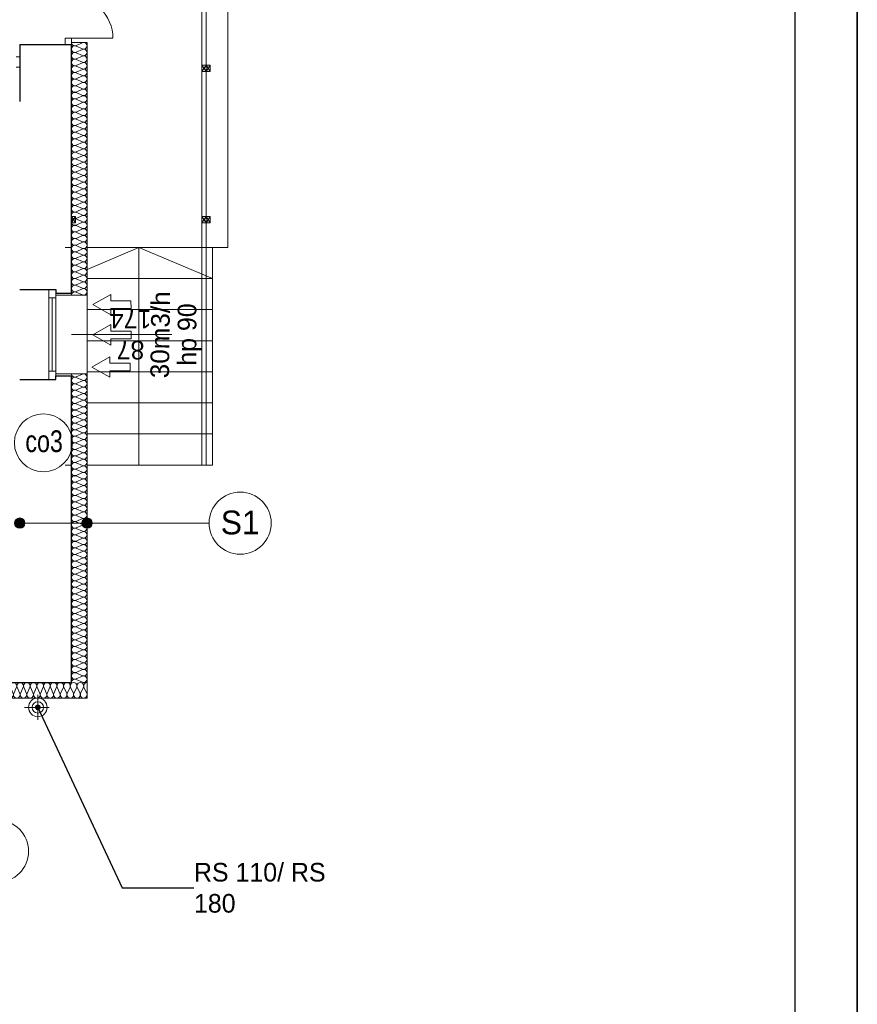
# Model space of a CAD drawing. Header units: millimetres. Extents: x -17429 to 155243, y -2908 to 188569.
# Tile 53 of 113: x 31484 to 39571, y 48359 to 57866. Entities that reach past the tile are written whole.
import ezdxf
from ezdxf.lldxf.tags import DXFTag

# ---------------------------------------------------------------- set-up
doc = ezdxf.new("R2010")
doc.units = ezdxf.units.MM
doc.header["$MEASUREMENT"] = 0
doc.linetypes.add('Krawędzie ukryte', pattern=[150, 100, -50])
doc.layers.get('0').update_dxf_attribs({"lineweight": 5})
for name, color, linetype in [('#opisy', 7, 'Continuous'), ('#podkład', 252, 'Continuous'), ('_TABELA', 7, 'Continuous'), ('Arch ocieplenie', 252, 'Continuous'), ('Arch opisy', 252, 'Continuous'), ('IS_Grafika', 7, 'SOLID')]:
    doc.layers.add(name, color=color, linetype=linetype)
for name, color, linetype, lineweight in [('#piony', 7, 'Continuous', 5), ('Arch opisy_Nr_Pióra__1', 252, 'Continuous', 25), ('Arch opisy_Nr_Pióra__21', 252, 'Continuous', 13), ('INWENT BALUSTRADY_Nr_Pióra__26', 5, 'Continuous', 13), ('INWENT ODWODNIENIE_Nr_Pióra__21', 252, 'Continuous', 13), ('INWENT OPISY_Nr_Pióra__21', 252, 'Continuous', 13), ('INWENT. DRZWI_Nr_Pióra__21', 7, 'Continuous', 13), ('INWENT. OKNA_Nr_Pióra__5', 7, 'Continuous', 13), ('INWENT.ŚCIANY_Nr_Pióra__1', 252, 'Continuous', 25), ('Istniejące schody_Nr_Pióra__21', 7, 'Continuous', 13)]:
    doc.layers.add(name, color=color, linetype=linetype, lineweight=lineweight)
doc.layers.add('arch izolacje_Nr_Pióra__3', color=7, linetype='Continuous', lineweight=13, true_color=0xff6600)
doc.layers.add('Arch ocieplenie_Nr_Pióra__22', color=7, linetype='Continuous', lineweight=9, true_color=0x7f7f7f)
doc.styles.add('ARIAL', font='arial.ttf', dxfattribs={"width": 0.75})
doc.styles.add('GENERATED_STYLE_2', font='txt')
doc.styles.add('GENERATED_STYLE_4', font='txt')
doc.styles.add('MtXpl_Arial', font='txt', dxfattribs={"height": 0.2})
tags = doc.linetypes.add('SOLID', pattern=[10, 10, 0]).pattern_tags.tags
tags[6:7] = [DXFTag(74, 4), DXFTag(75, 0), DXFTag(340, '0'), DXFTag(46, 0.0), DXFTag(50, 0.0), DXFTag(44, 0.0), DXFTag(45, 0.0)]
tags[4:5] = [DXFTag(74, 4), DXFTag(75, 0), DXFTag(340, '0'), DXFTag(46, 0.0), DXFTag(50, 0.0), DXFTag(44, 0.0), DXFTag(45, 0.0)]
doc.dimstyles.new('GENERATED_STYLE__6', dxfattribs={"dimtxt": 0.18, "dimasz": 109.44, "dimexe": 0.18, "dimexo": 0.0625, "dimgap": 0.09, "dimtad": 0, "dimtih": 1, "dimtoh": 1, "dimdec": 4, "dimzin": 0, "dimdsep": 46, "dimcen": 0.09, "dimadec": 0, "dimazin": 0, "dimtfac": 1, "dimtdec": 4, "dimtmove": 0, "dimatfit": 3, "dimldrblk": 'ARROWHEAD_11', "dimfxl": 1, "dimtolj": 1, "dimtzin": 0, "dimarcsym": 0})

# ---------------------------------------------------------------- blocks, each defined once
blk = doc.blocks.new('Izolacja cieplna 14_15', base_point=(31984.1, 57645.9))
at = {"layer": 'Arch ocieplenie_Nr_Pióra__22', "linetype": 'Continuous'}
for p, q in [((32089.4, 57643.2), (32028.8, 57616.4)), ((32028.8, 57611.1), (32089.4, 57584.3)), ((32089.4, 57578.9), (32028.8, 57552.2)), ((32028.8, 57546.8), (32089.4, 57520.1)), ((32089.4, 57514.7), (32028.8, 57488)), ((32028.8, 57482.6), (32089.4, 57455.9)), ((32089.4, 57450.5), (32028.8, 57423.8)), ((32028.8, 57418.4), (32089.4, 57391.7)), ((32089.4, 57386.3), (32028.8, 57359.6)), ((32028.8, 57354.2), (32089.4, 57327.5)), ((32089.4, 57322.1), (32028.8, 57295.4)), ((32028.8, 57290), (32089.4, 57263.3)), ((32089.4, 57257.9), (32028.8, 57231.2)), ((32028.8, 57225.8), (32089.4, 57199.1)), ((32089.4, 57193.7), (32028.8, 57167)), ((32028.8, 57161.6), (32089.4, 57134.9)), ((32089.4, 57129.5), (32028.8, 57102.8)), ((32028.8, 57097.4), (32089.4, 57070.7)), ((32089.4, 57065.3), (32028.8, 57038.6)), ((32028.8, 57033.2), (32089.4, 57006.4)), ((32089.4, 57001.1), (32028.8, 56974.3)), ((32028.8, 56968.9), (32089.4, 56942.2)), ((32089.4, 56936.8), (32028.8, 56910.1)), ((32028.8, 56904.7), (32089.4, 56878)), ((32089.4, 56872.6), (32028.8, 56845.9)), ((32028.8, 56840.5), (32089.4, 56813.8)), ((32089.4, 56808.4), (32028.8, 56781.7)), ((32028.8, 56776.3), (32089.4, 56749.6)), ((32089.4, 56744.2), (32028.8, 56717.5)), ((32028.8, 56712.1), (32089.4, 56685.4)), ((32089.4, 56680), (32028.8, 56653.3)), ((32028.8, 56647.9), (32089.4, 56621.2)), ((32089.4, 56615.8), (32028.8, 56589.1)), ((32028.8, 56583.7), (32089.4, 56557)), ((32089.4, 56551.6), (32028.8, 56524.9)), ((32028.8, 56519.5), (32089.4, 56492.8)), ((32089.4, 56487.4), (32028.8, 56460.7)), ((32028.8, 56455.3), (32089.4, 56428.6)), ((32089.4, 56423.2), (32028.8, 56396.4)), ((32028.8, 56391.1), (32089.4, 56364.3)), ((32089.4, 56358.9), (32028.8, 56332.2)), ((32028.8, 56326.8), (32089.4, 56300.1)), ((32089.4, 56294.7), (32028.8, 56268)), ((32028.8, 56262.6), (32089.4, 56235.9)), ((32089.4, 56230.5), (32028.8, 56203.8)), ((32028.8, 56198.4), (32089.4, 56171.7)), ((32089.4, 56166.3), (32028.8, 56139.6)), ((32028.8, 56134.2), (32089.4, 56107.5)), ((32089.4, 56102.1), (32028.8, 56075.4)), ((32028.8, 56070), (32089.4, 56043.3)), ((32089.4, 56037.9), (32028.8, 56011.2)), ((32028.8, 56005.8), (32089.4, 55979.1)), ((32089.4, 55973.7), (32028.8, 55947)), ((32028.8, 55941.6), (32089.4, 55914.9)), ((32089.4, 55909.5), (32028.8, 55882.8)), ((32028.8, 55877.4), (32089.4, 55850.7)), ((32089.4, 55845.3), (32028.8, 55818.6)), ((32028.8, 55813.2), (32089.4, 55786.4)), ((32089.4, 55781.1), (32028.8, 55754.3)), ((32028.8, 55748.9), (32089.4, 55722.2)), ((32089.4, 55716.8), (32028.8, 55690.1)), ((32028.8, 55684.7), (32089.4, 55658)), ((32089.4, 55652.6), (32028.8, 55625.9)), ((32028.8, 55620.5), (32089.4, 55593.8)), ((32089.4, 55588.4), (32028.8, 55561.7)), ((32028.8, 55556.3), (32089.4, 55529.6)), ((32089.4, 55524.2), (32028.8, 55497.5)), ((32028.8, 55492.1), (32089.4, 55465.4)), ((32089.4, 55460), (32028.8, 55433.3)), ((32028.8, 55427.9), (32089.4, 55401.2)), ((32089.4, 55395.8), (32028.8, 55369.1)), ((32028.8, 55363.7), (32089.4, 55337)), ((32089.4, 55331.6), (32028.8, 55304.9)), ((32028.8, 55299.5), (32089.4, 55272.8)), ((32089.4, 55267.4), (32028.8, 55240.7)), ((32028.8, 55235.3), (32089.4, 55208.6))]:
    blk.add_line(p, q, dxfattribs=at)
for centre, start_param, end_param in [((32016, 57581.6), 2.7288, 6.695979), ((32016, 57645.9), 4.712389, 6.695979), ((32102.2, 57613.8), 5.870392, 9.837571), ((32016, 57517.4), 2.7288, 6.695979), ((32102.2, 57549.5), 5.870392, 9.837571), ((32102.2, 57485.3), 5.870392, 9.837571), ((32016, 57453.2), 2.7288, 6.695979), ((32016, 57389), 2.7288, 6.695979), ((32102.2, 57421.1), 5.870392, 9.837571), ((32016, 57324.8), 2.7288, 6.695979), ((32102.2, 57356.9), 5.870392, 9.837571), ((32102.2, 57292.7), 5.870392, 9.837571), ((32016, 57260.6), 2.7288, 6.695979), ((32016, 57196.4), 2.7288, 6.695979), ((32102.2, 57228.5), 5.870392, 9.837571), ((32016, 57132.2), 2.7288, 6.695979), ((32102.2, 57164.3), 5.870392, 9.837571), ((32016, 57068), 2.7288, 6.695979), ((32102.2, 57100.1), 5.870392, 9.837571), ((32102.2, 57035.9), 5.870392, 9.837571), ((32016, 57003.8), 2.7288, 6.695979), ((32016, 56939.5), 2.7288, 6.695979), ((32102.2, 56971.6), 5.870392, 9.837571), ((32016, 56875.3), 2.7288, 6.695979), ((32102.2, 56907.4), 5.870392, 9.837571), ((32102.2, 56843.2), 5.870392, 9.837571), ((32016, 56811.1), 2.7288, 6.695979), ((32016, 56746.9), 2.7288, 6.695979), ((32102.2, 56779), 5.870392, 9.837571), ((32016, 56682.7), 2.7288, 6.695979), ((32102.2, 56714.8), 5.870392, 9.837571), ((32102.2, 56650.6), 5.870392, 9.837571), ((32016, 56618.5), 2.7288, 6.695979), ((32016, 56554.3), 2.7288, 6.695979), ((32102.2, 56586.4), 5.870392, 9.837571), ((32016, 56490.1), 2.7288, 6.695979), ((32102.2, 56522.2), 5.870392, 9.837571), ((32102.2, 56458), 5.870392, 9.837571), ((32016, 56425.9), 2.7288, 6.695979), ((32016, 56361.6), 2.7288, 6.695979), ((32102.2, 56393.8), 5.870392, 9.837571), ((32016, 56297.4), 2.7288, 6.695979), ((32102.2, 56329.5), 5.870392, 9.837571), ((32102.2, 56265.3), 5.870392, 9.837571), ((32016, 56233.2), 2.7288, 6.695979), ((32016, 56169), 2.7288, 6.695979), ((32102.2, 56201.1), 5.870392, 9.837571), ((32016, 56104.8), 2.7288, 6.695979), ((32102.2, 56136.9), 5.870392, 9.837571), ((32102.2, 56072.7), 5.870392, 9.837571), ((32016, 56040.6), 2.7288, 6.695979), ((32016, 55976.4), 2.7288, 6.695979), ((32102.2, 56008.5), 5.870392, 9.837571), ((32016, 55912.2), 2.7288, 6.695979), ((32102.2, 55944.3), 5.870392, 9.837571), ((32102.2, 55880.1), 5.870392, 9.837571), ((32016, 55848), 2.7288, 6.695979), ((32016, 55783.8), 2.7288, 6.695979), ((32102.2, 55815.9), 5.870392, 9.837571), ((32016, 55719.5), 2.7288, 6.695979), ((32102.2, 55751.6), 5.870392, 9.837571), ((32102.2, 55687.4), 5.870392, 9.837571), ((32016, 55655.3), 2.7288, 6.695979), ((32016, 55591.1), 2.7288, 6.695979), ((32102.2, 55623.2), 5.870392, 9.837571), ((32016, 55526.9), 2.7288, 6.695979), ((32102.2, 55559), 5.870392, 9.837571), ((32102.2, 55494.8), 5.870392, 9.837571), ((32016, 55462.7), 2.7288, 6.695979), ((32016, 55398.5), 2.7288, 6.695979), ((32102.2, 55430.6), 5.870392, 9.837571), ((32016, 55334.3), 2.7288, 6.695979), ((32102.2, 55366.4), 5.870392, 9.837571), ((32102.2, 55302.2), 5.870392, 9.837571), ((32016, 55270.1), 2.7288, 6.695979), ((32016, 55205.9), 2.7288, 4.712389), ((32102.2, 55238), 5.870392, 9.837571)]:
    blk.add_ellipse(centre, major_axis=(0, -32.1), ratio=0.99366, start_param=start_param, end_param=end_param, dxfattribs=at)
blk = doc.blocks.new('Izolacja cieplna 14_16', base_point=(31984.1, 51465.9))
at = {"layer": 'Arch ocieplenie_Nr_Pióra__22', "linetype": 'Continuous'}
for p, q in [((32028.8, 54416.8), (32089.4, 54443.2)), ((32089.4, 54385.1), (32028.8, 54411.5)), ((32028.8, 54353.4), (32089.4, 54379.8)), ((32089.4, 54321.7), (32028.8, 54348.1)), ((32028.8, 54290), (32089.4, 54316.4)), ((32089.4, 54258.3), (32028.8, 54284.7)), ((32028.8, 54226.6), (32089.4, 54253)), ((32089.4, 54194.9), (32028.8, 54221.3)), ((32028.8, 54163.2), (32089.4, 54189.6)), ((32089.4, 54131.5), (32028.8, 54157.9)), ((32028.8, 54099.8), (32089.4, 54126.2)), ((32089.4, 54068.1), (32028.8, 54094.5)), ((32028.8, 54036.4), (32089.4, 54062.8)), ((32089.4, 54004.7), (32028.8, 54031.1)), ((32028.8, 53973), (32089.4, 53999.4)), ((32089.4, 53941.3), (32028.8, 53967.7)), ((32028.8, 53909.6), (32089.4, 53936)), ((32089.4, 53877.9), (32028.8, 53904.3)), ((32028.8, 53846.2), (32089.4, 53872.6)), ((32089.4, 53814.5), (32028.8, 53840.9)), ((32028.8, 53782.8), (32089.4, 53809.1)), ((32089.4, 53751.1), (32028.8, 53777.4)), ((32028.8, 53719.4), (32089.4, 53745.7)), ((32089.4, 53687.7), (32028.8, 53714)), ((32028.8, 53656), (32089.4, 53682.3)), ((32089.4, 53624.3), (32028.8, 53650.6)), ((32028.8, 53592.6), (32089.4, 53618.9)), ((32089.4, 53560.9), (32028.8, 53587.2)), ((32028.8, 53529.2), (32089.4, 53555.5)), ((32089.4, 53497.5), (32028.8, 53523.8)), ((32028.8, 53465.8), (32089.4, 53492.1)), ((32089.4, 53434), (32028.8, 53460.4)), ((32028.8, 53402.3), (32089.4, 53428.7)), ((32089.4, 53370.6), (32028.8, 53397)), ((32028.8, 53338.9), (32089.4, 53365.3)), ((32089.4, 53307.2), (32028.8, 53333.6)), ((32028.8, 53275.5), (32089.4, 53301.9)), ((32089.4, 53243.8), (32028.8, 53270.2)), ((32028.8, 53212.1), (32089.4, 53238.5)), ((32089.4, 53180.4), (32028.8, 53206.8)), ((32028.8, 53148.7), (32089.4, 53175.1)), ((32089.4, 53117), (32028.8, 53143.4)), ((32028.8, 53085.3), (32089.4, 53111.7)), ((32089.4, 53053.6), (32028.8, 53080)), ((32028.8, 53021.9), (32089.4, 53048.3)), ((32089.4, 52990.2), (32028.8, 53016.6)), ((32028.8, 52958.5), (32089.4, 52984.9)), ((32089.4, 52926.8), (32028.8, 52953.2)), ((32028.8, 52895.1), (32089.4, 52921.5)), ((32089.4, 52863.4), (32028.8, 52889.8)), ((32028.8, 52831.7), (32089.4, 52858.1)), ((32089.4, 52800), (32028.8, 52826.4)), ((32028.8, 52768.3), (32089.4, 52794.7)), ((32089.4, 52736.6), (32028.8, 52763)), ((32028.8, 52704.9), (32089.4, 52731.3)), ((32089.4, 52673.2), (32028.8, 52699.6)), ((32028.8, 52641.5), (32089.4, 52667.9)), ((32089.4, 52609.8), (32028.8, 52636.2)), ((32028.8, 52578.1), (32089.4, 52604.5)), ((32089.4, 52546.4), (32028.8, 52572.8)), ((32028.8, 52514.7), (32089.4, 52541.1)), ((32089.4, 52483), (32028.8, 52509.4)), ((32028.8, 52451.3), (32089.4, 52477.7)), ((32089.4, 52419.6), (32028.8, 52446)), ((32028.8, 52387.9), (32089.4, 52414.3)), ((32089.4, 52356.2), (32028.8, 52382.6)), ((32028.8, 52324.5), (32089.4, 52350.9)), ((32089.4, 52292.8), (32028.8, 52319.1)), ((32028.8, 52261.1), (32089.4, 52287.4)), ((32089.4, 52229.4), (32028.8, 52255.7)), ((32028.8, 52197.7), (32089.4, 52224)), ((32089.4, 52166), (32028.8, 52192.3)), ((32028.8, 52134.3), (32089.4, 52160.6)), ((32089.4, 52102.6), (32028.8, 52128.9)), ((32028.8, 52070.9), (32089.4, 52097.2)), ((32089.4, 52039.2), (32028.8, 52065.5)), ((32028.8, 52007.5), (32089.4, 52033.8)), ((32089.4, 51975.8), (32028.8, 52002.1)), ((32028.8, 51944), (32089.4, 51970.4)), ((32089.4, 51912.3), (32028.8, 51938.7)), ((32028.8, 51880.6), (32089.4, 51907)), ((32089.4, 51848.9), (32028.8, 51875.3)), ((32028.8, 51817.2), (32089.4, 51843.6)), ((32089.4, 51785.5), (32028.8, 51811.9)), ((32028.8, 51753.8), (32089.4, 51780.2)), ((32089.4, 51722.1), (32028.8, 51748.5)), ((32028.8, 51690.4), (32089.4, 51716.8)), ((32089.4, 51658.7), (32028.8, 51685.1)), ((32028.8, 51627), (32089.4, 51653.4)), ((32089.4, 51595.3), (32028.8, 51621.7)), ((32028.8, 51563.6), (32089.4, 51590)), ((32089.4, 51531.9), (32028.8, 51558.3)), ((32028.8, 51500.2), (32089.4, 51526.6)), ((32089.4, 51468.5), (32028.8, 51494.9))]:
    blk.add_line(p, q, dxfattribs=at)
for centre, start_param, end_param in [((32016, 54382.4), 4.299595, 8.266774), ((32016, 54445.9), 6.283185, 8.266774), ((32102.2, 54414.2), 1.158003, 5.125183), ((32102.2, 54350.7), 1.158003, 5.125183), ((32016, 54319), 4.299595, 8.266774), ((32016, 54255.6), 4.299595, 8.266774), ((32102.2, 54287.3), 1.158003, 5.125183), ((32016, 54192.2), 4.299595, 8.266774), ((32102.2, 54223.9), 1.158003, 5.125183), ((32102.2, 54160.5), 1.158003, 5.125183), ((32016, 54128.8), 4.299595, 8.266774), ((32016, 54065.4), 4.299595, 8.266774), ((32102.2, 54097.1), 1.158003, 5.125183), ((32016, 54002), 4.299595, 8.266774), ((32102.2, 54033.7), 1.158003, 5.125183), ((32102.2, 53970.3), 1.158003, 5.125183), ((32016, 53938.6), 4.299595, 8.266774), ((32016, 53875.2), 4.299595, 8.266774), ((32102.2, 53906.9), 1.158003, 5.125183), ((32016, 53811.8), 4.299595, 8.266774), ((32102.2, 53843.5), 1.158003, 5.125183), ((32102.2, 53780.1), 1.158003, 5.125183), ((32016, 53748.4), 4.299595, 8.266774), ((32016, 53685), 4.299595, 8.266774), ((32102.2, 53716.7), 1.158003, 5.125183), ((32016, 53621.6), 4.299595, 8.266774), ((32102.2, 53653.3), 1.158003, 5.125183), ((32102.2, 53589.9), 1.158003, 5.125183), ((32016, 53558.2), 4.299595, 8.266774), ((32016, 53494.8), 4.299595, 8.266774), ((32102.2, 53526.5), 1.158003, 5.125183), ((32016, 53431.4), 4.299595, 8.266774), ((32102.2, 53463.1), 1.158003, 5.125183), ((32102.2, 53399.7), 1.158003, 5.125183), ((32016, 53368), 4.299595, 8.266774), ((32016, 53304.6), 4.299595, 8.266774), ((32102.2, 53336.3), 1.158003, 5.125183), ((32016, 53241.2), 4.299595, 8.266774), ((32102.2, 53272.9), 1.158003, 5.125183), ((32102.2, 53209.5), 1.158003, 5.125183), ((32016, 53177.8), 4.299595, 8.266774), ((32016, 53114.4), 4.299595, 8.266774), ((32102.2, 53146.1), 1.158003, 5.125183), ((32016, 53051), 4.299595, 8.266774), ((32102.2, 53082.7), 1.158003, 5.125183), ((32102.2, 53019.3), 1.158003, 5.125183), ((32016, 52987.6), 4.299595, 8.266774), ((32016, 52924.2), 4.299595, 8.266774), ((32102.2, 52955.9), 1.158003, 5.125183), ((32016, 52860.7), 4.299595, 8.266774), ((32102.2, 52892.5), 1.158003, 5.125183), ((32102.2, 52829), 1.158003, 5.125183), ((32016, 52797.3), 4.299595, 8.266774), ((32016, 52733.9), 4.299595, 8.266774), ((32102.2, 52765.6), 1.158003, 5.125183), ((32016, 52670.5), 4.299595, 8.266774), ((32102.2, 52702.2), 1.158003, 5.125183), ((32102.2, 52638.8), 1.158003, 5.125183), ((32016, 52607.1), 4.299595, 8.266774), ((32016, 52543.7), 4.299595, 8.266774), ((32102.2, 52575.4), 1.158003, 5.125183), ((32016, 52480.3), 4.299595, 8.266774), ((32102.2, 52512), 1.158003, 5.125183), ((32102.2, 52448.6), 1.158003, 5.125183), ((32016, 52416.9), 4.299595, 8.266774), ((32016, 52353.5), 4.299595, 8.266774), ((32102.2, 52385.2), 1.158003, 5.125183), ((32016, 52290.1), 4.299595, 8.266774), ((32102.2, 52321.8), 1.158003, 5.125183), ((32102.2, 52258.4), 1.158003, 5.125183), ((32016, 52226.7), 4.299595, 8.266774), ((32016, 52163.3), 4.299595, 8.266774), ((32102.2, 52195), 1.158003, 5.125183), ((32016, 52099.9), 4.299595, 8.266774), ((32102.2, 52131.6), 1.158003, 5.125183), ((32102.2, 52068.2), 1.158003, 5.125183), ((32016, 52036.5), 4.299595, 8.266774), ((32016, 51973.1), 4.299595, 8.266774), ((32102.2, 52004.8), 1.158003, 5.125183), ((32016, 51909.7), 4.299595, 8.266774), ((32102.2, 51941.4), 1.158003, 5.125183), ((32102.2, 51878), 1.158003, 5.125183), ((32016, 51846.3), 4.299595, 8.266774), ((32016, 51782.9), 4.299595, 8.266774), ((32102.2, 51814.6), 1.158003, 5.125183), ((32016, 51719.5), 4.299595, 8.266774), ((32102.2, 51751.2), 1.158003, 5.125183), ((32102.2, 51687.8), 1.158003, 5.125183), ((32016, 51656.1), 4.299595, 8.266774), ((32016, 51592.7), 4.299595, 8.266774), ((32102.2, 51624.4), 1.158003, 5.125183), ((32016, 51529.3), 4.299595, 8.266774), ((32102.2, 51561), 1.158003, 5.125183), ((32102.2, 51497.6), 1.158003, 5.125183), ((32016, 51465.9), 4.299596, 6.283185)]:
    blk.add_ellipse(centre, major_axis=(-31.9, 0), ratio=0.993744, start_param=start_param, end_param=end_param, dxfattribs=at)
blk = doc.blocks.new('Izolacja cieplna 14_17', base_point=(29874.1, 51465.9))
at = {"layer": 'Arch ocieplenie_Nr_Pióra__22', "linetype": 'Continuous'}
for p, q in [((29876.8, 51360.6), (29903.6, 51421.2)), ((29909.1, 51421.2), (29935.9, 51360.6)), ((29941.4, 51360.6), (29968.2, 51421.2)), ((29973.6, 51421.2), (30000.5, 51360.6)), ((30005.9, 51360.6), (30032.8, 51421.2)), ((30038.2, 51421.2), (30065.1, 51360.6)), ((30070.5, 51360.6), (30097.4, 51421.2)), ((30102.8, 51421.2), (30129.6, 51360.6)), ((30135.1, 51360.6), (30161.9, 51421.2)), ((30167.4, 51421.2), (30194.2, 51360.6)), ((30199.6, 51360.6), (30226.5, 51421.2)), ((30231.9, 51421.2), (30258.8, 51360.6)), ((30264.2, 51360.6), (30291.1, 51421.2)), ((30296.5, 51421.2), (30323.4, 51360.6)), ((30328.8, 51360.6), (30355.6, 51421.2)), ((30361.1, 51421.2), (30387.9, 51360.6)), ((30393.4, 51360.6), (30420.2, 51421.2)), ((30425.6, 51421.2), (30452.5, 51360.6)), ((30457.9, 51360.6), (30484.8, 51421.2)), ((30490.2, 51421.2), (30517.1, 51360.6)), ((30522.5, 51360.6), (30549.4, 51421.2)), ((30554.8, 51421.2), (30581.6, 51360.6)), ((30587.1, 51360.6), (30613.9, 51421.2)), ((30619.4, 51421.2), (30646.2, 51360.6)), ((30651.6, 51360.6), (30678.5, 51421.2)), ((30683.9, 51421.2), (30710.8, 51360.6)), ((30716.2, 51360.6), (30743.1, 51421.2)), ((30748.5, 51421.2), (30775.4, 51360.6)), ((30780.8, 51360.6), (30807.6, 51421.2)), ((30813.1, 51421.2), (30839.9, 51360.6)), ((30845.4, 51360.6), (30872.2, 51421.2)), ((30877.6, 51421.2), (30904.5, 51360.6)), ((30909.9, 51360.6), (30936.8, 51421.2)), ((30942.2, 51421.2), (30969.1, 51360.6)), ((30974.5, 51360.6), (31001.4, 51421.2)), ((31006.8, 51421.2), (31033.6, 51360.6)), ((31039.1, 51360.6), (31065.9, 51421.2)), ((31071.4, 51421.2), (31098.2, 51360.6)), ((31103.6, 51360.6), (31130.5, 51421.2)), ((31135.9, 51421.2), (31162.8, 51360.6)), ((31168.2, 51360.6), (31195.1, 51421.2)), ((31200.5, 51421.2), (31227.4, 51360.6)), ((31232.8, 51360.6), (31259.6, 51421.2)), ((31265.1, 51421.2), (31291.9, 51360.6)), ((31297.4, 51360.6), (31324.2, 51421.2)), ((31329.6, 51421.2), (31356.5, 51360.6)), ((31361.9, 51360.6), (31388.8, 51421.2)), ((31394.2, 51421.2), (31421.1, 51360.6)), ((31426.5, 51360.6), (31453.4, 51421.2)), ((31458.8, 51421.2), (31485.6, 51360.6)), ((31491.1, 51360.6), (31517.9, 51421.2)), ((31523.4, 51421.2), (31550.2, 51360.6)), ((31555.6, 51360.6), (31582.5, 51421.2)), ((31587.9, 51421.2), (31614.8, 51360.6)), ((31620.2, 51360.6), (31647.1, 51421.2)), ((31652.5, 51421.2), (31679.4, 51360.6)), ((31684.8, 51360.6), (31711.6, 51421.2)), ((31717.1, 51421.2), (31743.9, 51360.6)), ((31749.4, 51360.6), (31776.2, 51421.2)), ((31781.6, 51421.2), (31808.5, 51360.6)), ((31813.9, 51360.6), (31840.8, 51421.2)), ((31846.2, 51421.2), (31873.1, 51360.6)), ((31878.5, 51360.6), (31905.4, 51421.2)), ((31910.8, 51421.2), (31937.6, 51360.6)), ((31943.1, 51360.6), (31969.9, 51421.2)), ((31975.4, 51421.2), (32002.2, 51360.6)), ((32007.6, 51360.6), (32034.5, 51421.2)), ((32039.9, 51421.2), (32066.8, 51360.6)), ((32072.2, 51360.6), (32099.1, 51421.2)), ((32104.5, 51421.2), (32131.4, 51360.6))]:
    blk.add_line(p, q, dxfattribs=at)
for centre, start_param, end_param in [((29874.1, 51434), 5.870392, 7.853982), ((29938.6, 51434), 5.870392, 9.837571), ((30003.2, 51434), 5.870392, 9.837571), ((30067.8, 51434), 5.870392, 9.837571), ((30132.4, 51434), 5.870392, 9.837571), ((30196.9, 51434), 5.870392, 9.837571), ((30261.5, 51434), 5.870392, 9.837571), ((30326.1, 51434), 5.870392, 9.837571), ((30390.6, 51434), 5.870392, 9.837571), ((30455.2, 51434), 5.870392, 9.837571), ((30519.8, 51434), 5.870392, 9.837571), ((30584.4, 51434), 5.870392, 9.837571), ((30648.9, 51434), 5.870392, 9.837571), ((30713.5, 51434), 5.870392, 9.837571), ((30778.1, 51434), 5.870392, 9.837571), ((30842.6, 51434), 5.870392, 9.837571), ((30907.2, 51434), 5.870392, 9.837571), ((30971.8, 51434), 5.870392, 9.837571), ((31036.4, 51434), 5.870392, 9.837571), ((31100.9, 51434), 5.870392, 9.837571), ((31165.5, 51434), 5.870392, 9.837571), ((31230.1, 51434), 5.870392, 9.837571), ((31294.6, 51434), 5.870392, 9.837571), ((31359.2, 51434), 5.870392, 9.837571), ((31423.8, 51434), 5.870392, 9.837571), ((31488.4, 51434), 5.870392, 9.837571), ((31552.9, 51434), 5.870392, 9.837571), ((31617.5, 51434), 5.870392, 9.837571), ((31682.1, 51434), 5.870392, 9.837571), ((31746.6, 51434), 5.870392, 9.837571), ((31811.2, 51434), 5.870392, 9.837571), ((31875.8, 51434), 5.870392, 9.837571), ((31940.4, 51434), 5.870392, 9.837571), ((32004.9, 51434), 5.870392, 9.837571), ((32069.5, 51434), 5.870392, 9.837571), ((32134.1, 51434), 1.570796, 3.554385), ((29906.4, 51347.8), 2.728799, 6.695979), ((29970.9, 51347.8), 2.728799, 6.695979), ((30035.5, 51347.8), 2.728799, 6.695979), ((30100.1, 51347.8), 2.728799, 6.695979), ((30164.6, 51347.8), 2.728799, 6.695979), ((30229.2, 51347.8), 2.728799, 6.695979), ((30293.8, 51347.8), 2.728799, 6.695979), ((30358.4, 51347.8), 2.728799, 6.695979), ((30422.9, 51347.8), 2.728799, 6.695979), ((30487.5, 51347.8), 2.728799, 6.695979), ((30552.1, 51347.8), 2.728799, 6.695979), ((30616.6, 51347.8), 2.728799, 6.695979), ((30681.2, 51347.8), 2.728799, 6.695979), ((30745.8, 51347.8), 2.728799, 6.695979), ((30810.4, 51347.8), 2.728799, 6.695979), ((30874.9, 51347.8), 2.728799, 6.695979), ((30939.5, 51347.8), 2.728799, 6.695979), ((31004.1, 51347.8), 2.728799, 6.695979), ((31068.6, 51347.8), 2.728799, 6.695979), ((31133.2, 51347.8), 2.728799, 6.695979), ((31197.8, 51347.8), 2.728799, 6.695979), ((31262.4, 51347.8), 2.728799, 6.695979), ((31326.9, 51347.8), 2.728799, 6.695979), ((31391.5, 51347.8), 2.728799, 6.695979), ((31456.1, 51347.8), 2.728799, 6.695979), ((31520.6, 51347.8), 2.728799, 6.695979), ((31585.2, 51347.8), 2.728799, 6.695979), ((31649.8, 51347.8), 2.728799, 6.695979), ((31714.4, 51347.8), 2.728799, 6.695979), ((31778.9, 51347.8), 2.728799, 6.695979), ((31843.5, 51347.8), 2.728799, 6.695979), ((31908.1, 51347.8), 2.728799, 6.695979), ((31972.6, 51347.8), 2.728799, 6.695979), ((32037.2, 51347.8), 2.728799, 6.695979), ((32101.8, 51347.8), 2.728799, 6.695979)]:
    blk.add_ellipse(centre, major_axis=(32.3, 0), ratio=0.988106, start_param=start_param, end_param=end_param, dxfattribs=at)
blk = doc.blocks.new('Linia_68', base_point=(31270, 51315.9))
at = {"layer": 'Arch opisy_Nr_Pióra__21', "color": 252, "linetype": 'Continuous'}
blk.add_line((31270, 51315.9), (31270, 50136.8), dxfattribs=at)
blk.add_circle((31270, 49836.8), 300, dxfattribs=at)
blk = doc.blocks.new('Linia_70', base_point=(32134.1, 53004.8))
at = {"layer": 'Arch opisy_Nr_Pióra__21', "color": 252, "linetype": 'Continuous'}
blk.add_line((32134.1, 53004.8), (33313.1, 53004.8), dxfattribs=at)
blk.add_circle((33613.1, 53004.8), 300, dxfattribs=at)
blk = doc.blocks.new('Linia_71', base_point=(31484.1, 53004.8))
at = {"layer": 'Arch opisy_Nr_Pióra__21', "linetype": 'Continuous'}
for points in [[(31534.1, 53004.8), (31530.3, 53023.9), (31519.4, 53040.2), (31503.2, 53051), (31484.1, 53054.8), (31464.9, 53051), (31448.7, 53040.2), (31437.9, 53023.9), (31434.1, 53004.8), (31437.9, 52985.7), (31448.7, 52969.5), (31464.9, 52958.6), (31484.1, 52954.8), (31503.2, 52958.6), (31519.4, 52969.5), (31530.3, 52985.7)], [(32184.1, 53004.8), (32180.3, 53023.9), (32169.4, 53040.2), (32153.2, 53051), (32134.1, 53054.8), (32114.9, 53051), (32098.7, 53040.2), (32087.9, 53023.9), (32084.1, 53004.8), (32087.9, 52985.7), (32098.7, 52969.5), (32114.9, 52958.6), (32134.1, 52954.8), (32153.2, 52958.6), (32169.4, 52969.5), (32180.3, 52985.7)]]:
    blk.add_hatch(color=252, dxfattribs=at).paths.add_polyline_path(points, flags=0)
at = {"layer": 'Arch opisy_Nr_Pióra__21', "color": 252, "linetype": 'Continuous'}
blk.add_line((31534.1, 53004.8), (32084.1, 53004.8), dxfattribs=at)
for centre in [(31484.1, 53004.8), (32134.1, 53004.8)]:
    blk.add_circle(centre, 50, dxfattribs=at)
blk = doc.blocks.new('ARROWHEAD_11')
at = {"color": 0, "linetype": 'Continuous', "lineweight": 0}
blk.add_line((0, 0), (-1, 0), dxfattribs=at)
at = {"color": 0, "linetype": 'Continuous', "lineweight": 0, "const_width": 0.25, "flags": 128}
blk.add_lwpolyline([(-0.125, 0, 1), (0.125, 0, 1)], format="xyb", close=True, dxfattribs=at)
blk = doc.blocks.new('gfgf')
at = {"layer": '_TABELA', "color": 7}
for p, q in [((41197.7, 118363.5), (41197.7, 148063.5)), ((41197.7, 148063.5), (41197.7, 118363.5)), ((40597.7, 118973.5), (40597.7, 147453.5))]:
    blk.add_line(p, q, dxfattribs=at)
blk = doc.blocks.new('E210168')
at = {"color": 7, "lineweight": 13}
for p, q in [((19.41, 19.75), (19.41, 13.6)), ((19.41, 19.75), (36.98, 9.88)), ((19.41, 0), (36.98, 9.88)), ((19.41, 6.15), (19.41, 0))]:
    blk.add_line(p, q, dxfattribs=at)
blk.add_lwpolyline([(19.41, 13.6), (0, 13.6), (0, 6.15), (19.41, 6.15)], dxfattribs=at)
blk = doc.blocks.new('SERRTRT')
at = {"layer": 'arch izolacje_Nr_Pióra__3', "color": 252, "linetype": 'Continuous'}
for p, q in [((31984.1, 57645.9), (32134.1, 57645.9)), ((32134.1, 57645.9), (32134.1, 55205.9)), ((32134.1, 57645.9), (32134.1, 51315.9)), ((32134.1, 55205.9), (31834.1, 55205.9)), ((32134.1, 54445.9), (31834.1, 54445.9)), ((32134.1, 51315.9), (32134.1, 54445.9)), ((32134.1, 51315.9), (9104.1, 51315.9)), ((29874.1, 51315.9), (32134.1, 51315.9))]:
    blk.add_line(p, q, dxfattribs=at)
at = {"layer": 'INWENT BALUSTRADY_Nr_Pióra__26', "color": 252, "linetype": 'Continuous'}
for p, q in [((33244.1, 59125.9), (33244.1, 53565.9)), ((33284.1, 59125.9), (33284.1, 53565.9)), ((33284.1, 57425.9), (33244.1, 57425.9)), ((33244.1, 57425.9), (33244.1, 57365.9)), ((33284.1, 57425.9), (33244.1, 57365.9)), ((33244.1, 57425.9), (33284.1, 57365.9)), ((33284.1, 57365.9), (33284.1, 57425.9)), ((33324.1, 57425.9), (33284.1, 57425.9)), ((33284.1, 57425.9), (33284.1, 57365.9)), ((33324.1, 57425.9), (33284.1, 57365.9)), ((33284.1, 57425.9), (33324.1, 57365.9)), ((33324.1, 57365.9), (33324.1, 57425.9)), ((33244.1, 57365.9), (33284.1, 57365.9)), ((33284.1, 57365.9), (33324.1, 57365.9)), ((32024.1, 55965.9), (31984.1, 55965.9)), ((31984.1, 55965.9), (31984.1, 55905.9)), ((32024.1, 55965.9), (31984.1, 55905.9)), ((31984.1, 55965.9), (32024.1, 55905.9)), ((31984.1, 55905.9), (32024.1, 55905.9)), ((32024.1, 55905.9), (32024.1, 55965.9)), ((33284.1, 55965.9), (33244.1, 55965.9)), ((33244.1, 55965.9), (33244.1, 55905.9)), ((33284.1, 55965.9), (33244.1, 55905.9)), ((33244.1, 55965.9), (33284.1, 55905.9)), ((33244.1, 55905.9), (33284.1, 55905.9)), ((33284.1, 55905.9), (33284.1, 55965.9)), ((33324.1, 55965.9), (33284.1, 55965.9)), ((33284.1, 55965.9), (33284.1, 55905.9)), ((33324.1, 55965.9), (33284.1, 55905.9)), ((33284.1, 55965.9), (33324.1, 55905.9)), ((33284.1, 55905.9), (33324.1, 55905.9)), ((33324.1, 55905.9), (33324.1, 55965.9))]:
    blk.add_line(p, q, dxfattribs=at)
at = {"layer": 'INWENT ODWODNIENIE_Nr_Pióra__21', "color": 252, "linetype": 'Continuous'}
for p, q in [((31659.1, 51345.9), (31659.1, 51105.9)), ((31659.1, 51145.9), (31659.1, 51305.9)), ((31529.1, 51225.9), (31769.1, 51225.9)), ((31579.1, 51225.9), (31739.1, 51225.9))]:
    blk.add_line(p, q, dxfattribs=at)
for radius in [90, 55]:
    blk.add_circle((31659.1, 51225.9), radius, dxfattribs=at)
at = {"layer": 'INWENT OPISY_Nr_Pióra__21', "color": 252, "linetype": 'Continuous'}
blk.add_line((31984.1, 54825.9), (32954.1, 54825.9), dxfattribs=at)
at = {"layer": 'INWENT. DRZWI_Nr_Pióra__21', "color": 252, "linetype": 'Continuous'}
for p, q in [((31984.1, 57685.9), (31924.1, 57685.9)), ((31924.1, 57685.9), (31924.1, 57625.9)), ((31924.1, 57625.9), (31984.1, 57625.9)), ((31984.1, 57625.9), (31984.1, 57685.9)), ((32384.1, 57685.9), (31984.1, 57685.9)), ((31449.1, 57505.9), (31484.1, 57505.9)), ((31449.1, 57405.9), (31484.1, 57405.9))]:
    blk.add_line(p, q, dxfattribs=at)
blk.add_arc((31984.1, 57685.9), 400, 0, 90, dxfattribs=at)
at = {"layer": 'INWENT. OKNA_Nr_Pióra__5', "color": 252, "linetype": 'Continuous'}
for p, q in [((31764.1, 55260.9), (31764.1, 54390.9)), ((31834.1, 55260.9), (31764.1, 55260.9)), ((31834.1, 54390.9), (31834.1, 55260.9)), ((31834.1, 55180.9), (31764.1, 55180.9)), ((31799.1, 54470.9), (31799.1, 55180.9)), ((31834.1, 54470.9), (31764.1, 54470.9)), ((31834.1, 54390.9), (31764.1, 54390.9))]:
    blk.add_line(p, q, dxfattribs=at)
at = {"layer": 'INWENT.ŚCIANY_Nr_Pióra__1', "color": 252, "linetype": 'Continuous'}
for p, q in [((31484.1, 57625.9), (31984.1, 57625.9)), ((31484.1, 57625.9), (31484.1, 57505.9)), ((31984.1, 55225.9), (31984.1, 57625.9)), ((31484.1, 57505.9), (31484.1, 57075.9)), ((31484.1, 55260.9), (31834.1, 55260.9)), ((31834.1, 55260.9), (31834.1, 55225.9)), ((31834.1, 55225.9), (31984.1, 55225.9)), ((31484.1, 54390.9), (31834.1, 54390.9)), ((31834.1, 54390.9), (31834.1, 54425.9)), ((31834.1, 54425.9), (31984.1, 54425.9)), ((31984.1, 51465.9), (31984.1, 54425.9)), ((29894.1, 51465.9), (31984.1, 51465.9))]:
    blk.add_line(p, q, dxfattribs=at)
at = {"layer": 'Istniejące schody_Nr_Pióra__21', "color": 252, "linetype": 'Continuous'}
for p, q in [((33494.1, 59345.9), (33494.1, 55665.9)), ((33494.1, 55665.9), (32134.1, 55665.9)), ((32634.1, 55665.9), (32134.1, 55454.6)), ((32634.1, 53565.9), (32634.1, 55665.9)), ((32634.1, 55665.9), (33344.1, 55365.9)), ((33344.1, 53565.9), (33344.1, 55665.9)), ((33344.1, 55365.9), (32134.1, 55365.9)), ((33344.1, 55065.9), (32134.1, 55065.9)), ((33344.1, 54765.9), (32134.1, 54765.9)), ((33344.1, 54465.9), (32134.1, 54465.9)), ((33344.1, 54165.9), (32134.1, 54165.9)), ((33344.1, 53865.9), (32134.1, 53865.9)), ((33344.1, 53565.9), (32134.1, 53565.9))]:
    blk.add_line(p, q, dxfattribs=at)
at = {"layer": 'Istniejące schody_Nr_Pióra__21', "color": 252, "linetype": 'Krawędzie ukryte'}
for p, q in [((31984.1, 55665.9), (31924.1, 55665.9)), ((31924.1, 53565.9), (31984.1, 53565.9))]:
    blk.add_line(p, q, dxfattribs=at)
at = {"layer": 'Arch ocieplenie', "color": 252, "linetype": 'Continuous', "lineweight": 9}
for name, p in [('Izolacja cieplna 14_15', (31984.1, 57645.9)), ('Izolacja cieplna 14_16', (31984.1, 51465.9)), ('Izolacja cieplna 14_17', (29874.1, 51465.9))]:
    blk.add_blockref(name, p, dxfattribs=at)
at = {"layer": 'Arch opisy', "color": 252, "linetype": 'Continuous'}
for name, p in [('Linia_70', (32134.1, 53004.8)), ('Linia_71', (31484.1, 53004.8)), ('Linia_68', (31270, 51315.9))]:
    blk.add_blockref(name, p, dxfattribs=at)
at = {"layer": 'Arch opisy_Nr_Pióra__1', "color": 252, "linetype": 'Continuous', "insert": (33613.1, 53126.2), "char_height": 230, "attachment_point": 2, "style": 'GENERATED_STYLE_4'}
blk.add_mtext('{S1}', dxfattribs=at)
at = {"layer": 'INWENT OPISY_Nr_Pióra__21', "color": 252, "linetype": 'Continuous', "insert": (32554.1, 54585), "char_height": 180, "width": 1346.334, "attachment_point": 2, "rotation": 180, "line_spacing_factor": 0.99682, "style": 'GENERATED_STYLE_2'}
blk.add_mtext('{87\\P174}', dxfattribs=at)
at = {"layer": 'INWENT OPISY_Nr_Pióra__21', "color": 252, "linetype": 'Continuous', "insert": (33009.7, 54825.9), "char_height": 180, "attachment_point": 2, "rotation": 90, "style": 'GENERATED_STYLE_2'}
blk.add_mtext('{hp 90}', dxfattribs=at)
at = {"layer": 'INWENT OPISY_Nr_Pióra__21', "color": 252, "linetype": 'Continuous', "insert": (33166.6, 49482.9), "char_height": 180, "width": 1500.99, "attachment_point": 4, "style": 'GENERATED_STYLE_4'}
blk.add_mtext('{RS 110/ RS 180}', dxfattribs=at)
at = {"layer": 'INWENT OPISY_Nr_Pióra__21', "color": 252, "linetype": 'Continuous', "annotation_type": 0, "has_hookline": 1, "hookline_direction": 0, "text_width": 1114.3}
blk.add_leader([(31659.1, 51225.9), (32473.4, 49482), (33166.5, 49482.9)], dimstyle='GENERATED_STYLE__6', dxfattribs=at)

msp = doc.modelspace()

# ---------------------------------------------------------------- linework, layer by layer
at = {"layer": '#piony', "color": 7}
msp.add_circle((31713.2, 53780.6), 280.2, dxfattribs=at)

# ---------------------------------------------------------------- block references
at = {"layer": '#podkład'}
msp.add_blockref('SERRTRT', (0, 0), dxfattribs=at)
msp.add_blockref('gfgf', (-1627, -81719.3))
at = {"color": 7, "lineweight": 5, "xscale": 10, "yscale": 10, "zscale": 10, "rotation": 180.0966492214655}
for p in [(32558.5, 55213.7), (32559, 54921.4), (32549.3, 54611.7)]:
    msp.add_blockref('E210168', p, dxfattribs=at)

# ---------------------------------------------------------------- texts
at = {"layer": '#opisy', "color": 7, "lineweight": 0, "style": 'ARIAL'}
msp.add_text('30m3/h', height=180, rotation=89.21724, dxfattribs=at).set_placement((32925, 54403, 139.7))
at = {"layer": 'IS_Grafika', "color": 7, "lineweight": 5, "ltscale": 10, "style": 'MtXpl_Arial', "width": 0.8}
msp.add_text('co3', height=210, dxfattribs=at).set_placement((31538.7, 53690.6))

doc.saveas('drawing.dxf')
